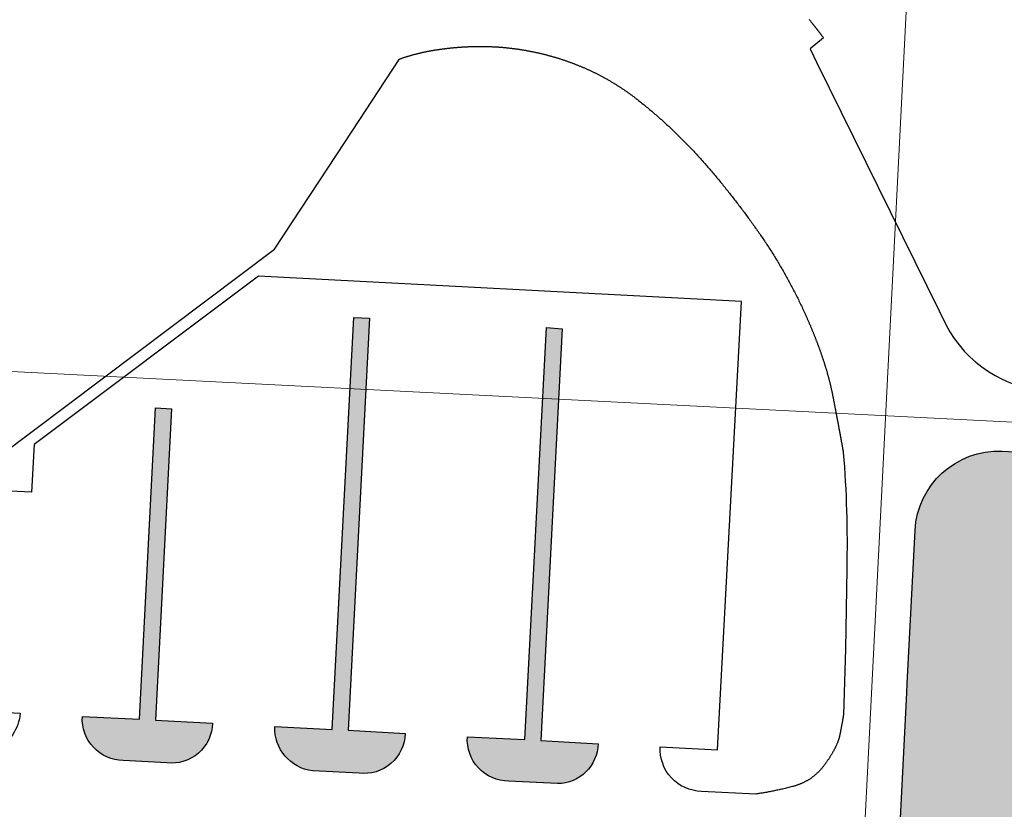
# Model space of a CAD drawing. Header units: millimetres. Extents: x 32690613 to 32693005, y 5343732 to 5344571.
# Tile 69 of 234: x 32692354 to 32692448, y 5344364 to 5344440. Entities that reach past the tile are written whole.
import ezdxf

# ---------------------------------------------------------------- set-up
doc = ezdxf.new("R2010")
doc.units = ezdxf.units.MM
doc.header["$LTSCALE"] = 20
doc.layers.get('0').update_dxf_attribs({"lineweight": 18})
doc.layers.get('DEFPOINTS').update_dxf_attribs({"color": 11, "lineweight": 18})
doc.layers.add('Fläche', color=7, linetype='Continuous', lineweight=18, true_color=0xf0ffe0)
doc.layers.add('Straße', color=30, linetype='Continuous', plot=False)

# ---------------------------------------------------------------- blocks, each defined once
blk = doc.blocks.new('A$C78070446')
for p, q in [((4469733.773, 5343068.963), (4469667.482, 5342330.093)), ((4469498.77, 5342951.42), (4470248.353, 5342884.169))]:
    blk.add_line(p, q)

msp = doc.modelspace()

# ---------------------------------------------------------------- hatches: boundary and pattern name
at = {"layer": 'Fläche'}
h = msp.add_hatch(color=256, dxfattribs=at)
h.dxf.hatch_style = 1
edge = h.paths.add_edge_path()
edge.add_arc((32692400.714, 5344371.116), 3.988, 176.22128, 269.63398, ccw=False)
edge.add_line((32692396.734, 5344371.379), (32692402.255, 5344371.106))
edge.add_line((32692402.255, 5344371.106), (32692404.315, 5344410.589))
edge.add_line((32692404.315, 5344410.589), (32692405.813, 5344410.456))
edge.add_line((32692405.813, 5344410.456), (32692403.787, 5344371.027))
edge.add_line((32692403.787, 5344371.027), (32692409.263, 5344370.716))
edge.add_arc((32692405.349, 5344370.798), 3.915, 270.31909, 358.79922, ccw=False)
edge.add_line((32692405.37, 5344366.884), (32692400.688, 5344367.128))
edge = h.paths.add_edge_path()
edge.add_line((32692387.368, 5344411.481), (32692385.311, 5344371.999))
edge.add_line((32692385.311, 5344371.999), (32692390.77, 5344371.695))
edge.add_arc((32692386.83, 5344371.8), 3.942, 263.30381, 358.47848, ccw=False)
edge.add_line((32692386.37, 5344367.884), (32692381.91, 5344368.114))
edge.add_arc((32692382.383, 5344372.187), 4.099, 177.69769, 263.37459, ccw=False)
edge.add_line((32692378.286, 5344372.351), (32692383.767, 5344372.087))
edge.add_line((32692383.767, 5344372.087), (32692385.839, 5344411.541))
edge.add_line((32692385.839, 5344411.541), (32692387.368, 5344411.481))
edge = h.paths.add_edge_path()
edge.add_line((32692359.836, 5344373.306), (32692365.317, 5344373.057))
edge.add_line((32692365.317, 5344373.057), (32692366.861, 5344402.886))
edge.add_line((32692366.861, 5344402.886), (32692368.388, 5344402.815))
edge.add_line((32692368.388, 5344402.815), (32692366.845, 5344372.984))
edge.add_line((32692366.845, 5344372.984), (32692372.318, 5344372.685))
edge.add_arc((32692368.374, 5344372.792), 3.945, 263.68541, 358.44209, ccw=False)
edge.add_line((32692367.94, 5344368.871), (32692363.751, 5344369.099))
edge.add_arc((32692363.802, 5344373.072), 3.973, 176.62845, 269.2654, ccw=False)
h = msp.add_hatch(color=256, dxfattribs=at)
h.dxf.hatch_style = 1
h.paths.add_polyline_path([(32692528.409, 5344359.034), (32692528.513, 5344361.191), (32692526.366, 5344361.295), (32692526.261, 5344359.144)], flags=16)
h.paths.add_polyline_path([(32692522.581, 5344365.623), (32692522.685, 5344367.771), (32692520.52, 5344367.876), (32692520.416, 5344365.728)], flags=16)
h.paths.add_polyline_path([(32692534.54, 5344358.719), (32692534.646, 5344360.894), (32692532.498, 5344360.998), (32692532.393, 5344358.829)], flags=16)
h.paths.add_polyline_path([(32692522.277, 5344359.348), (32692522.38, 5344361.488), (32692520.215, 5344361.593), (32692520.112, 5344359.46)], flags=16)
h.paths.add_polyline_path([(32692528.714, 5344365.326), (32692528.818, 5344367.474), (32692526.67, 5344367.578), (32692526.566, 5344365.43)], flags=16)
h.paths.add_polyline_path([(32692534.846, 5344365.029), (32692534.95, 5344367.176), (32692532.803, 5344367.28), (32692532.699, 5344365.133)], flags=16)
h.paths.add_polyline_path([(32692540.663, 5344358.405), (32692540.769, 5344360.597), (32692538.631, 5344360.7), (32692538.525, 5344358.515)], flags=16)
h.paths.add_polyline_path([(32692540.969, 5344364.732), (32692541.073, 5344366.879), (32692538.936, 5344366.983), (32692538.832, 5344364.836)], flags=16)
h.paths.add_polyline_path([(32692533.412, 5344379.846), (32692535.56, 5344379.742), (32692535.456, 5344377.594), (32692533.308, 5344377.698)], flags=16)
h.paths.add_polyline_path([(32692535.151, 5344371.311), (32692535.255, 5344373.459), (32692533.108, 5344373.563), (32692533.003, 5344371.416)], flags=16)
h.paths.add_polyline_path([(32692522.885, 5344371.906), (32692522.989, 5344374.054), (32692520.824, 5344374.159), (32692520.72, 5344372.011)], flags=16)
h.paths.add_polyline_path([(32692523.19, 5344378.189), (32692523.294, 5344380.336), (32692521.129, 5344380.441), (32692521.025, 5344378.294)], flags=16)
h.paths.add_polyline_path([(32692529.018, 5344371.609), (32692529.122, 5344373.756), (32692526.975, 5344373.86), (32692526.871, 5344371.713)], flags=16)
h.paths.add_polyline_path([(32692527.584, 5344386.426), (32692529.731, 5344386.322), (32692529.627, 5344384.174), (32692527.48, 5344384.278)], flags=16)
h.paths.add_polyline_path([(32692533.613, 5344383.981), (32692535.76, 5344383.877), (32692535.864, 5344386.024), (32692533.717, 5344386.128)], flags=16)
h.paths.add_polyline_path([(32692536.167, 5344392.275), (32692534.02, 5344392.384), (32692533.917, 5344390.263), (32692536.065, 5344390.159)], flags=16)
h.paths.add_polyline_path([(32692541.883, 5344383.58), (32692541.987, 5344385.727), (32692539.85, 5344385.831), (32692539.745, 5344383.684)], flags=16)
h.paths.add_polyline_path([(32692527.175, 5344377.996), (32692529.323, 5344377.891), (32692529.427, 5344380.039), (32692527.279, 5344380.143)], flags=16)
h.paths.add_polyline_path([(32692523.799, 5344390.754), (32692523.903, 5344392.897), (32692521.738, 5344393.006), (32692521.634, 5344390.859)], flags=16)
h.paths.add_polyline_path([(32692521.434, 5344386.724), (32692523.599, 5344386.619), (32692523.495, 5344384.471), (32692521.329, 5344384.576)], flags=16)
h.paths.add_polyline_path([(32692530.035, 5344392.586), (32692527.888, 5344392.695), (32692527.784, 5344390.561), (32692529.932, 5344390.457)], flags=16)
h.paths.add_polyline_path([(32692542.29, 5344391.965), (32692540.152, 5344392.073), (32692540.05, 5344389.966), (32692542.188, 5344389.862)], flags=16)
h.paths.add_polyline_path([(32692541.579, 5344377.297), (32692541.683, 5344379.445), (32692539.545, 5344379.548), (32692539.441, 5344377.401)], flags=16)
h.paths.add_polyline_path([(32692539.136, 5344371.118), (32692541.274, 5344371.015), (32692541.378, 5344373.162), (32692539.24, 5344373.266)], flags=16)
h.paths.add_polyline_path([(32692507.605, 5344258.604), (32692513.098, 5344258.327), (32692514.106, 5344278.301), (32692508.613, 5344278.579)], flags=16)
h.paths.add_polyline_path([(32692501.867, 5344294.841), (32692473.25, 5344296.124), (32692473.154, 5344294.227), (32692453.724, 5344295.208), (32692451.299, 5344247.169), (32692499.338, 5344244.745), (32692501.763, 5344292.784), (32692501.87, 5344294.914)], flags=16)
edge = h.paths.add_edge_path(flags=17)
edge.add_line((32692439.631, 5344332.41), (32692438.501, 5344311.946))
edge.add_arc((32692438.617, 5344314.854), 2.91, 175.52586, 267.70292, ccw=False)
edge.add_line((32692435.716, 5344315.081), (32692435.723, 5344315.284))
edge.add_line((32692435.723, 5344315.284), (32692436.424, 5344328.828))
edge.add_line((32692436.424, 5344328.828), (32692436.464, 5344329.641))
edge.add_arc((32692439.237, 5344329.665), 2.772, 81.83055, 180.5044, ccw=False)
edge = h.paths.add_edge_path()
edge.add_line((32692446.222, 5344305.072), (32692473.633, 5344303.715))
edge.add_line((32692473.633, 5344303.715), (32692475.217, 5344333.423))
edge.add_line((32692475.217, 5344333.423), (32692457.814, 5344334.458))
edge.add_line((32692457.814, 5344334.458), (32692458.064, 5344339.248))
edge.add_line((32692458.064, 5344339.248), (32692456.839, 5344339.312))
edge.add_line((32692456.839, 5344339.312), (32692444.982, 5344340.27))
edge.add_line((32692444.982, 5344340.27), (32692443.453, 5344340.393))
edge.add_line((32692443.453, 5344340.393), (32692440.049, 5344340.689))
edge.add_arc((32692440.335, 5344343.748), 3.072, 176.30947, 264.65736, ccw=False)
edge.add_line((32692437.269, 5344343.945), (32692437.323, 5344345.251))
edge.add_line((32692437.323, 5344345.251), (32692438.847, 5344375.592))
edge.add_line((32692438.847, 5344375.592), (32692438.893, 5344376.476))
edge.add_line((32692438.893, 5344376.476), (32692439.639, 5344391.155))
edge.add_arc((32692447.656, 5344390.723), 8.029, 87.72639, 176.9193, ccw=False)
edge.add_line((32692447.975, 5344398.746), (32692451.582, 5344398.547))
edge.add_line((32692451.582, 5344398.547), (32692451.293, 5344393.121))
edge.add_line((32692451.293, 5344393.121), (32692469.708, 5344392.06))
edge.add_line((32692469.708, 5344392.06), (32692469.8, 5344397.608))
edge.add_line((32692469.8, 5344397.608), (32692472.109, 5344397.492))
edge.add_line((32692472.109, 5344397.492), (32692471.85, 5344392.012))
edge.add_line((32692471.85, 5344392.012), (32692477.393, 5344391.723))
edge.add_line((32692477.393, 5344391.723), (32692480.631, 5344391.543))
edge.add_line((32692480.631, 5344391.543), (32692490.154, 5344391.07))
edge.add_line((32692490.154, 5344391.07), (32692490.45, 5344396.541))
edge.add_line((32692490.45, 5344396.541), (32692492.742, 5344396.435))
edge.add_line((32692492.742, 5344396.435), (32692492.477, 5344390.944))
edge.add_line((32692492.477, 5344390.944), (32692510.812, 5344389.998))
edge.add_line((32692510.812, 5344389.998), (32692511.095, 5344395.47))
edge.add_line((32692511.095, 5344395.47), (32692518.316, 5344395.105))
edge.add_line((32692518.316, 5344395.105), (32692545.187, 5344393.735))
edge.add_line((32692545.187, 5344393.735), (32692582.67, 5344391.83))
edge.add_line((32692582.67, 5344391.83), (32692585.646, 5344391.691))
edge.add_line((32692585.646, 5344391.691), (32692588.826, 5344391.521))
edge.add_line((32692588.826, 5344391.521), (32692592.702, 5344391.335))
edge.add_line((32692592.702, 5344391.335), (32692592.433, 5344385.881))
edge.add_line((32692592.433, 5344385.881), (32692608.631, 5344385.042))
edge.add_line((32692608.631, 5344385.042), (32692608.82, 5344390.498))
edge.add_line((32692608.82, 5344390.498), (32692611.107, 5344390.402))
edge.add_line((32692611.107, 5344390.402), (32692610.995, 5344384.932))
edge.add_line((32692610.995, 5344384.932), (32692626.882, 5344384.107))
edge.add_line((32692626.882, 5344384.107), (32692627.174, 5344389.59))
edge.add_line((32692627.174, 5344389.59), (32692629.465, 5344389.483))
edge.add_line((32692629.465, 5344389.483), (32692629.187, 5344384.001))
edge.add_line((32692629.187, 5344384.001), (32692645.253, 5344383.179))
edge.add_line((32692645.253, 5344383.179), (32692645.51, 5344388.678))
edge.add_line((32692645.51, 5344388.678), (32692647.827, 5344388.577))
edge.add_line((32692647.827, 5344388.577), (32692647.587, 5344383.07))
edge.add_line((32692647.587, 5344383.07), (32692663.609, 5344382.265))
edge.add_line((32692663.609, 5344382.265), (32692663.874, 5344387.749))
edge.add_line((32692663.874, 5344387.749), (32692666.18, 5344387.641))
edge.add_line((32692666.18, 5344387.641), (32692665.966, 5344382.148))
edge.add_line((32692665.966, 5344382.148), (32692668.461, 5344382.026))
edge.add_line((32692668.461, 5344382.026), (32692671.594, 5344381.854))
edge.add_line((32692671.594, 5344381.854), (32692681.96, 5344381.349))
edge.add_line((32692681.96, 5344381.349), (32692682.278, 5344386.823))
edge.add_arc((32692681.874, 5344379.286), 7.548, -5.39465, 86.9312, ccw=False)
edge.add_line((32692689.389, 5344378.576), (32692689.353, 5344378.15))
edge.add_line((32692689.353, 5344378.15), (32692688.892, 5344368.965))
edge.add_line((32692688.892, 5344368.965), (32692688.515, 5344361.715))
edge.add_line((32692688.515, 5344361.715), (32692688.01, 5344351.561))
edge.add_line((32692688.01, 5344351.561), (32692687.849, 5344348.539))
edge.add_line((32692687.849, 5344348.539), (32692687.274, 5344337.083))
edge.add_line((32692687.274, 5344337.083), (32692687.065, 5344331.803))
edge.add_line((32692687.065, 5344331.803), (32692686.872, 5344331.033))
edge.add_line((32692686.872, 5344331.033), (32692686.581, 5344330.296))
edge.add_line((32692686.581, 5344330.296), (32692686.195, 5344329.603))
edge.add_line((32692686.195, 5344329.603), (32692685.809, 5344329.07))
edge.add_line((32692685.809, 5344329.07), (32692685.367, 5344328.583))
edge.add_line((32692685.367, 5344328.583), (32692684.875, 5344328.146))
edge.add_line((32692684.875, 5344328.146), (32692684.317, 5344327.848))
edge.add_line((32692684.317, 5344327.848), (32692683.719, 5344327.641))
edge.add_line((32692683.719, 5344327.641), (32692683.097, 5344327.531))
edge.add_line((32692683.097, 5344327.531), (32692682.464, 5344327.521))
edge.add_line((32692682.464, 5344327.521), (32692680.876, 5344327.605))
edge.add_line((32692680.876, 5344327.605), (32692678.2, 5344327.747))
edge.add_line((32692678.2, 5344327.747), (32692676.878, 5344327.817))
edge.add_line((32692676.878, 5344327.817), (32692676.888, 5344328.004))
edge.add_line((32692676.888, 5344328.004), (32692675.581, 5344328.067))
edge.add_line((32692675.581, 5344328.067), (32692675.345, 5344323.19))
edge.add_line((32692675.345, 5344323.19), (32692676.633, 5344323.128))
edge.add_line((32692676.633, 5344323.128), (32692679.378, 5344322.953))
edge.add_line((32692679.378, 5344322.953), (32692683.185, 5344322.725))
edge.add_line((32692683.185, 5344322.725), (32692684.83, 5344322.59))
edge.add_line((32692684.83, 5344322.59), (32692685.121, 5344322.452))
edge.add_line((32692685.121, 5344322.452), (32692685.402, 5344322.305))
edge.add_line((32692685.402, 5344322.305), (32692685.663, 5344322.14))
edge.add_line((32692685.663, 5344322.14), (32692685.893, 5344321.948))
edge.add_line((32692685.893, 5344321.948), (32692686.085, 5344321.72))
edge.add_line((32692686.085, 5344321.72), (32692686.218, 5344321.473))
edge.add_line((32692686.218, 5344321.473), (32692686.31, 5344321.2))
edge.add_line((32692686.31, 5344321.2), (32692686.359, 5344320.915))
edge.add_line((32692686.359, 5344320.915), (32692686.367, 5344320.629))
edge.add_line((32692686.367, 5344320.629), (32692685.903, 5344311.032))
edge.add_arc((32692684.228, 5344312.122), 1.998, 267.93616, 326.94796, ccw=False)
edge.add_line((32692684.156, 5344310.125), (32692682.867, 5344310.227))
edge.add_line((32692682.867, 5344310.227), (32692681.485, 5344310.299))
edge.add_line((32692681.485, 5344310.299), (32692679.727, 5344310.396))
edge.add_line((32692679.727, 5344310.396), (32692677.708, 5344310.471))
edge.add_line((32692677.708, 5344310.471), (32692675.79, 5344310.697))
edge.add_line((32692675.79, 5344310.697), (32692674.743, 5344310.748))
edge.add_line((32692674.743, 5344310.748), (32692674.682, 5344309.505))
edge.add_line((32692674.682, 5344309.505), (32692675.733, 5344309.436))
edge.add_line((32692675.733, 5344309.436), (32692684.121, 5344308.862))
edge.add_arc((32692684.001, 5344307.075), 1.791, 34.8897, 86.15285, ccw=False)
edge.add_line((32692685.47, 5344308.1), (32692685.662, 5344307.651))
edge.add_line((32692685.662, 5344307.651), (32692685.698, 5344307.169))
edge.add_line((32692685.698, 5344307.169), (32692685.356, 5344300.276))
edge.add_line((32692685.356, 5344300.276), (32692685.078, 5344294.782))
edge.add_line((32692685.078, 5344294.782), (32692685.039, 5344293.993))
edge.add_line((32692685.039, 5344293.993), (32692684.972, 5344293.654))
edge.add_line((32692684.972, 5344293.654), (32692684.848, 5344293.33))
edge.add_line((32692684.848, 5344293.33), (32692684.67, 5344293.033))
edge.add_arc((32692683.595, 5344294.258), 1.629, 260.76514, 311.28316, ccw=False)
edge.add_line((32692683.334, 5344292.65), (32692675.923, 5344293.073))
edge.add_line((32692675.923, 5344293.073), (32692674.957, 5344293.139))
edge.add_line((32692674.957, 5344293.139), (32692674.96, 5344293.193))
edge.add_line((32692674.96, 5344293.193), (32692673.896, 5344293.265))
edge.add_line((32692673.896, 5344293.265), (32692673.581, 5344286.763))
edge.add_line((32692673.581, 5344286.763), (32692674.627, 5344286.708))
edge.add_line((32692674.627, 5344286.708), (32692674.575, 5344285.7))
edge.add_line((32692674.575, 5344285.7), (32692676.121, 5344285.59))
edge.add_line((32692676.121, 5344285.59), (32692680.446, 5344285.383))
edge.add_line((32692680.446, 5344285.383), (32692682.783, 5344285.245))
edge.add_line((32692682.783, 5344285.245), (32692682.875, 5344286.236))
edge.add_arc((32692682.832, 5344284.383), 1.854, 46.83905, 88.66576, ccw=False)
edge.add_arc((32692682.832, 5344284.383), 1.854, 31.7447, 46.83908, ccw=False)
edge.add_arc((32692683.187, 5344284.673), 1.4, 1.31732, 29.27767, ccw=False)
edge.add_line((32692684.587, 5344284.705), (32692684.24, 5344277.604))
edge.add_line((32692684.24, 5344277.604), (32692683.93, 5344271.709))
edge.add_line((32692683.93, 5344271.709), (32692683.874, 5344270.805))
edge.add_arc((32692681.487, 5344270.997), 2.395, 336.28384, 355.39196, ccw=False)
edge.add_arc((32692681.487, 5344270.997), 2.395, 284.78306, 336.28383, ccw=False)
edge.add_arc((32692681.301, 5344275.562), 6.926, 267.56091, 276.60776, ccw=False)
edge.add_line((32692681.006, 5344268.642), (32692670.018, 5344269.184))
edge.add_line((32692670.018, 5344269.184), (32692669.665, 5344263.82))
edge.add_line((32692669.665, 5344263.82), (32692680.738, 5344263.272))
edge.add_arc((32692680.513, 5344260.03), 3.25, 63.67898, 86.04033, ccw=False)
edge.add_arc((32692680.735, 5344260.598), 2.643, 50.70971, 62.54149, ccw=False)
edge.add_arc((32692680.735, 5344260.598), 2.643, 8.77591, 50.70969, ccw=False)
edge.add_arc((32692680.735, 5344260.598), 2.643, 3.22223, 8.77593, ccw=False)
edge.add_line((32692683.374, 5344260.746), (32692683.326, 5344259.547))
edge.add_line((32692683.326, 5344259.547), (32692682.604, 5344246.037))
edge.add_line((32692682.604, 5344246.037), (32692682.461, 5344242.428))
edge.add_line((32692682.461, 5344242.428), (32692681.969, 5344232.679))
edge.add_line((32692681.969, 5344232.679), (32692681.284, 5344218.927))
edge.add_arc((32692673.708, 5344218.585), 7.584, -42.36256, 2.58144, ccw=False)
edge.add_arc((32692672.004, 5344220.05), 9.831, 307.4514, 318.02024, ccw=False)
edge.add_arc((32692673.133, 5344218.97), 8.29, 261.48352, 305.79463, ccw=False)
edge.add_line((32692671.906, 5344210.771), (32692660.424, 5344211.339))
edge.add_line((32692660.424, 5344211.339), (32692657.893, 5344211.449))
edge.add_line((32692657.893, 5344211.449), (32692646.549, 5344211.984))
edge.add_line((32692646.549, 5344211.984), (32692645.356, 5344212.028))
edge.add_arc((32692645.053, 5344215.12), 3.107, 174.91497, 275.59613, ccw=False)
edge.add_line((32692641.958, 5344215.396), (32692642.732, 5344227.04))
edge.add_line((32692642.732, 5344227.04), (32692642.852, 5344227.034))
edge.add_line((32692642.852, 5344227.034), (32692649.704, 5344226.691))
edge.add_line((32692649.704, 5344226.691), (32692654.138, 5344226.469))
edge.add_line((32692654.138, 5344226.469), (32692655.748, 5344226.388))
edge.add_line((32692655.748, 5344226.388), (32692655.818, 5344227.784))
edge.add_line((32692655.818, 5344227.784), (32692655.798, 5344227.785))
edge.add_line((32692655.798, 5344227.785), (32692656.164, 5344235.098))
edge.add_line((32692656.164, 5344235.098), (32692652.691, 5344235.272))
edge.add_line((32692652.691, 5344235.272), (32692650.106, 5344235.402))
edge.add_line((32692650.106, 5344235.402), (32692650.077, 5344235.403))
edge.add_line((32692650.077, 5344235.403), (32692635.128, 5344236.152))
edge.add_line((32692635.128, 5344236.152), (32692635.019, 5344233.965))
edge.add_line((32692635.019, 5344233.965), (32692614.607, 5344234.987))
edge.add_line((32692614.607, 5344234.987), (32692614.614, 5344235.137))
edge.add_line((32692614.614, 5344235.137), (32692614.724, 5344237.326))
edge.add_line((32692614.724, 5344237.326), (32692608.958, 5344237.654))
edge.add_line((32692608.958, 5344237.654), (32692600.012, 5344238.053))
edge.add_line((32692600.012, 5344238.053), (32692593.898, 5344238.387))
edge.add_line((32692593.898, 5344238.387), (32692587.771, 5344238.698))
edge.add_line((32692587.771, 5344238.698), (32692589.398, 5344270.826))
edge.add_line((32692589.398, 5344270.826), (32692585.396, 5344271.05))
edge.add_line((32692585.396, 5344271.05), (32692583.705, 5344238.529))
edge.add_line((32692583.705, 5344238.529), (32692583.427, 5344238.544))
edge.add_line((32692583.427, 5344238.544), (32692583.039, 5344237.362))
edge.add_line((32692583.039, 5344237.362), (32692552.153, 5344238.968))
edge.add_line((32692552.153, 5344238.968), (32692552.052, 5344237.007))
edge.add_line((32692552.052, 5344237.007), (32692543.157, 5344237.466))
edge.add_arc((32692541.271, 5344237.894), 1.934, 278.55909, 347.21534, ccw=False)
edge.add_line((32692541.559, 5344235.982), (32692541.326, 5344235.968))
edge.add_line((32692541.326, 5344235.968), (32692530.403, 5344236.522))
edge.add_line((32692530.403, 5344236.522), (32692519.23, 5344237.102))
edge.add_line((32692519.23, 5344237.102), (32692519.33, 5344240.742))
edge.add_line((32692519.33, 5344240.742), (32692512.283, 5344241.09))
edge.add_line((32692512.283, 5344241.09), (32692511.539, 5344227.372))
edge.add_arc((32692501.749, 5344227.902), 9.805, 318.72935, 356.8966, ccw=False)
edge.add_arc((32692503.543, 5344227.136), 7.974, 267.24374, 314.35697, ccw=False)
edge.add_line((32692503.16, 5344219.172), (32692503.457, 5344224.654))
edge.add_line((32692503.457, 5344224.654), (32692485.112, 5344225.622))
edge.add_line((32692485.112, 5344225.622), (32692484.789, 5344220.144))
edge.add_line((32692484.789, 5344220.144), (32692482.473, 5344220.255))
edge.add_line((32692482.473, 5344220.255), (32692482.767, 5344225.73))
edge.add_line((32692482.767, 5344225.73), (32692464.458, 5344226.665))
edge.add_line((32692464.458, 5344226.665), (32692464.121, 5344221.179))
edge.add_line((32692464.121, 5344221.179), (32692461.822, 5344221.271))
edge.add_line((32692461.822, 5344221.271), (32692462.125, 5344226.797))
edge.add_line((32692462.125, 5344226.797), (32692456.798, 5344227.054))
edge.add_line((32692456.798, 5344227.054), (32692443.814, 5344227.745))
edge.add_line((32692443.814, 5344227.745), (32692443.459, 5344222.22))
edge.add_line((32692443.459, 5344222.22), (32692438.736, 5344222.477))
edge.add_arc((32692439.411, 5344230.781), 8.332, 227.47315, 265.34999, ccw=False)
edge.add_arc((32692444.022, 5344232.268), 12.77, 188.05963, 216.67317, ccw=False)
edge.add_line((32692431.378, 5344230.478), (32692432.19, 5344245.728))
edge.add_line((32692432.19, 5344245.728), (32692432.429, 5344245.716))
edge.add_line((32692432.429, 5344245.716), (32692432.486, 5344246.801))
edge.add_line((32692432.486, 5344246.801), (32692432.219, 5344246.815))
edge.add_line((32692432.219, 5344246.815), (32692432.471, 5344252.179))
edge.add_arc((32692435.688, 5344252.299), 3.218, 88.39558, 182.12833, ccw=False)
edge.add_line((32692435.778, 5344255.516), (32692435.412, 5344259.345))
edge.add_arc((32692435.514, 5344261.853), 2.51, 87.84559, 267.67317, ccw=False)
edge.add_line((32692435.608, 5344264.362), (32692436.339, 5344269.173))
edge.add_arc((32692436.71, 5344272.41), 3.258, 183.56099, 263.45122, ccw=False)
edge.add_line((32692433.458, 5344272.208), (32692434.622, 5344293.481))
edge.add_line((32692434.622, 5344293.481), (32692434.785, 5344296.476))
edge.add_arc((32692437.769, 5344296.191), 2.997, 86.0271, 174.54122, ccw=False)
edge.add_line((32692437.977, 5344299.181), (32692441.337, 5344298.957))
edge.add_line((32692441.337, 5344298.957), (32692442.852, 5344298.846))
edge.add_line((32692442.852, 5344298.846), (32692445.77, 5344298.625))
edge.add_line((32692445.77, 5344298.625), (32692445.887, 5344298.619))
edge.add_line((32692445.887, 5344298.619), (32692446.222, 5344305.072))

# ---------------------------------------------------------------- linework, layer by layer
at = {"layer": 'Straße'}
msp.add_line((32692376.733, 5344415.496), (32692355.21, 5344399.388), dxfattribs=at)
for points in [[(32692429.503, 5344440.101), (32692429.53, 5344440.067), (32692429.557, 5344440.032), (32692429.584, 5344439.997), (32692429.611, 5344439.963), (32692429.637, 5344439.928), (32692429.664, 5344439.894), (32692429.691, 5344439.86), (32692429.717, 5344439.826), (32692429.744, 5344439.792), (32692429.77, 5344439.758), (32692429.796, 5344439.724), (32692429.823, 5344439.691), (32692429.849, 5344439.657), (32692429.875, 5344439.624), (32692429.901, 5344439.59), (32692429.927, 5344439.557), (32692429.952, 5344439.524), (32692429.978, 5344439.491), (32692430.004, 5344439.458), (32692430.029, 5344439.425), (32692430.055, 5344439.393), (32692430.08, 5344439.36), (32692430.105, 5344439.328), (32692430.131, 5344439.295), (32692430.156, 5344439.263), (32692430.181, 5344439.231), (32692430.206, 5344439.199), (32692430.231, 5344439.167), (32692430.255, 5344439.135), (32692430.28, 5344439.103), (32692430.305, 5344439.071), (32692430.329, 5344439.04), (32692430.354, 5344439.008), (32692430.378, 5344438.977), (32692430.403, 5344438.946), (32692430.427, 5344438.915), (32692430.451, 5344438.884), (32692430.475, 5344438.853), (32692430.499, 5344438.822), (32692430.523, 5344438.791), (32692430.547, 5344438.761), (32692430.57, 5344438.73), (32692430.594, 5344438.7), (32692430.617, 5344438.67), (32692430.641, 5344438.639), (32692430.664, 5344438.609), (32692430.688, 5344438.579), (32692430.711, 5344438.55), (32692430.734, 5344438.52), (32692430.757, 5344438.49), (32692430.78, 5344438.461), (32692430.803, 5344438.431), (32692430.826, 5344438.402), (32692430.848, 5344438.373), (32692430.871, 5344438.344), (32692429.573, 5344437.309), (32692430.241, 5344435.962), (32692441.936, 5344412.189), (32692442.587, 5344410.871, 0.263284), (32692452.432, 5344404.469)], [(32692335.266, 5344385.768), (32692378.26, 5344418.095), (32692385.018, 5344428.385), (32692390.198, 5344436.272), (32692390.257, 5344436.327), (32692390.308, 5344436.346), (32692390.359, 5344436.364), (32692390.41, 5344436.381), (32692390.461, 5344436.399), (32692390.513, 5344436.417), (32692390.564, 5344436.434), (32692390.616, 5344436.451), (32692390.668, 5344436.468), (32692390.72, 5344436.485), (32692390.772, 5344436.502), (32692390.825, 5344436.519), (32692390.878, 5344436.536), (32692390.93, 5344436.552), (32692390.983, 5344436.569), (32692391.036, 5344436.585), (32692391.09, 5344436.601), (32692391.143, 5344436.617), (32692391.197, 5344436.633), (32692391.251, 5344436.648), (32692391.305, 5344436.664), (32692391.359, 5344436.679), (32692391.413, 5344436.694), (32692391.467, 5344436.709), (32692391.522, 5344436.724), (32692391.577, 5344436.739), (32692391.632, 5344436.754), (32692391.687, 5344436.769), (32692391.742, 5344436.783), (32692391.798, 5344436.797), (32692391.853, 5344436.811), (32692391.909, 5344436.825), (32692391.965, 5344436.839), (32692392.021, 5344436.853), (32692392.078, 5344436.867), (32692392.134, 5344436.88), (32692392.191, 5344436.893), (32692392.247, 5344436.907), (32692392.304, 5344436.92), (32692392.361, 5344436.933), (32692392.419, 5344436.945), (32692392.476, 5344436.958), (32692392.534, 5344436.971), (32692392.592, 5344436.983), (32692392.65, 5344436.995), (32692392.708, 5344437.007), (32692392.766, 5344437.019), (32692392.824, 5344437.031), (32692392.883, 5344437.043), (32692392.942, 5344437.054), (32692393.001, 5344437.066), (32692393.06, 5344437.077), (32692393.119, 5344437.088), (32692393.179, 5344437.099), (32692393.238, 5344437.11), (32692393.298, 5344437.121), (32692393.358, 5344437.132), (32692393.418, 5344437.142), (32692393.478, 5344437.152), (32692393.539, 5344437.163), (32692393.599, 5344437.173), (32692393.66, 5344437.183), (32692393.721, 5344437.193), (32692393.782, 5344437.202), (32692393.843, 5344437.212), (32692393.905, 5344437.221), (32692393.966, 5344437.23), (32692394.028, 5344437.239), (32692394.09, 5344437.248), (32692394.152, 5344437.257), (32692394.214, 5344437.266), (32692394.277, 5344437.275), (32692394.339, 5344437.283), (32692394.402, 5344437.291), (32692394.465, 5344437.299), (32692394.528, 5344437.308), (32692394.591, 5344437.315), (32692394.655, 5344437.323), (32692394.718, 5344437.331), (32692394.782, 5344437.338), (32692394.846, 5344437.346), (32692394.91, 5344437.353), (32692394.974, 5344437.36), (32692395.039, 5344437.367), (32692395.103, 5344437.374), (32692395.168, 5344437.38), (32692395.233, 5344437.387), (32692395.298, 5344437.393), (32692395.363, 5344437.4), (32692395.429, 5344437.406), (32692395.494, 5344437.412), (32692395.56, 5344437.417), (32692395.626, 5344437.423), (32692395.692, 5344437.429), (32692395.758, 5344437.434), (32692395.825, 5344437.44), (32692395.891, 5344437.445), (32692395.958, 5344437.45), (32692396.025, 5344437.455), (32692396.092, 5344437.459), (32692396.159, 5344437.464), (32692396.227, 5344437.469), (32692396.294, 5344437.473), (32692396.362, 5344437.477), (32692396.43, 5344437.481), (32692396.498, 5344437.485), (32692396.566, 5344437.489), (32692396.634, 5344437.493), (32692396.703, 5344437.496), (32692396.771, 5344437.499), (32692396.839, 5344437.502), (32692396.907, 5344437.505), (32692396.975, 5344437.508), (32692397.043, 5344437.511), (32692397.112, 5344437.513), (32692397.18, 5344437.515), (32692397.248, 5344437.517), (32692397.316, 5344437.519), (32692397.384, 5344437.521), (32692397.452, 5344437.522), (32692397.52, 5344437.523), (32692397.588, 5344437.524), (32692397.656, 5344437.525), (32692397.724, 5344437.526), (32692397.791, 5344437.527), (32692397.859, 5344437.527), (32692397.927, 5344437.527), (32692397.995, 5344437.527), (32692398.063, 5344437.527), (32692398.131, 5344437.527), (32692398.198, 5344437.526), (32692398.266, 5344437.526), (32692398.334, 5344437.525), (32692398.402, 5344437.524), (32692398.469, 5344437.522), (32692398.537, 5344437.521), (32692398.605, 5344437.519), (32692398.672, 5344437.517), (32692398.74, 5344437.516), (32692398.808, 5344437.513), (32692398.875, 5344437.511), (32692398.943, 5344437.509), (32692399.01, 5344437.506), (32692399.078, 5344437.503), (32692399.145, 5344437.5), (32692399.213, 5344437.497), (32692399.28, 5344437.493), (32692399.348, 5344437.49), (32692399.415, 5344437.486), (32692399.482, 5344437.482), (32692399.55, 5344437.478), (32692399.617, 5344437.473), (32692399.685, 5344437.469), (32692399.752, 5344437.464), (32692399.819, 5344437.459), (32692399.887, 5344437.454), (32692399.954, 5344437.449), (32692400.021, 5344437.444), (32692400.088, 5344437.438), (32692400.155, 5344437.432), (32692400.223, 5344437.426), (32692400.29, 5344437.42), (32692400.357, 5344437.414), (32692400.424, 5344437.407), (32692400.491, 5344437.401), (32692400.558, 5344437.394), (32692400.625, 5344437.387), (32692400.692, 5344437.38), (32692400.76, 5344437.372), (32692400.827, 5344437.365), (32692400.894, 5344437.357), (32692400.96, 5344437.349), (32692401.027, 5344437.341), (32692401.094, 5344437.333), (32692401.161, 5344437.324), (32692401.228, 5344437.316), (32692401.295, 5344437.307), (32692401.362, 5344437.298), (32692401.429, 5344437.288), (32692401.496, 5344437.279), (32692401.562, 5344437.27), (32692401.629, 5344437.26), (32692401.696, 5344437.25), (32692401.763, 5344437.24), (32692401.829, 5344437.229), (32692401.896, 5344437.219), (32692401.963, 5344437.208), (32692402.029, 5344437.198), (32692402.096, 5344437.186), (32692402.163, 5344437.175), (32692402.229, 5344437.164), (32692402.296, 5344437.152), (32692402.362, 5344437.141), (32692402.429, 5344437.129), (32692402.496, 5344437.117), (32692402.562, 5344437.104), (32692402.629, 5344437.092), (32692402.695, 5344437.079), (32692402.761, 5344437.066), (32692402.828, 5344437.053), (32692402.894, 5344437.04), (32692402.961, 5344437.027), (32692403.027, 5344437.013), (32692403.093, 5344437), (32692403.16, 5344436.986), (32692403.226, 5344436.972), (32692403.292, 5344436.957), (32692403.359, 5344436.943), (32692403.425, 5344436.928), (32692403.491, 5344436.914), (32692403.557, 5344436.899), (32692403.623, 5344436.883), (32692403.69, 5344436.868), (32692403.756, 5344436.853), (32692403.822, 5344436.837), (32692403.888, 5344436.821), (32692403.954, 5344436.805), (32692404.02, 5344436.789), (32692404.086, 5344436.772), (32692404.152, 5344436.756), (32692404.218, 5344436.739), (32692404.284, 5344436.722), (32692404.35, 5344436.705), (32692404.416, 5344436.687), (32692404.482, 5344436.67), (32692404.548, 5344436.652), (32692404.614, 5344436.634), (32692404.68, 5344436.616), (32692404.746, 5344436.598), (32692404.812, 5344436.579), (32692404.877, 5344436.561), (32692404.943, 5344436.542), (32692405.009, 5344436.523), (32692405.075, 5344436.504), (32692405.141, 5344436.485), (32692405.206, 5344436.465), (32692405.272, 5344436.445), (32692405.338, 5344436.426), (32692405.403, 5344436.406), (32692405.469, 5344436.385), (32692405.534, 5344436.365), (32692405.599, 5344436.344), (32692405.665, 5344436.324), (32692405.73, 5344436.303), (32692405.795, 5344436.282), (32692405.86, 5344436.26), (32692405.925, 5344436.239), (32692405.99, 5344436.218), (32692406.054, 5344436.196), (32692406.119, 5344436.174), (32692406.183, 5344436.152), (32692406.248, 5344436.129), (32692406.312, 5344436.107), (32692406.376, 5344436.084), (32692406.44, 5344436.062), (32692406.504, 5344436.039), (32692406.568, 5344436.016), (32692406.632, 5344435.992), (32692406.696, 5344435.969), (32692406.76, 5344435.945), (32692406.823, 5344435.921), (32692406.887, 5344435.897), (32692406.95, 5344435.873), (32692407.013, 5344435.849), (32692407.077, 5344435.825), (32692407.14, 5344435.8), (32692407.203, 5344435.775), (32692407.266, 5344435.75), (32692407.328, 5344435.725), (32692407.391, 5344435.7), (32692407.454, 5344435.674), (32692407.516, 5344435.648), (32692407.579, 5344435.623), (32692407.641, 5344435.597), (32692407.703, 5344435.57), (32692407.766, 5344435.544), (32692407.828, 5344435.517), (32692407.89, 5344435.491), (32692407.952, 5344435.464), (32692408.013, 5344435.437), (32692408.075, 5344435.41), (32692408.137, 5344435.382), (32692408.198, 5344435.355), (32692408.26, 5344435.327), (32692408.321, 5344435.299), (32692408.382, 5344435.271), (32692408.443, 5344435.243), (32692408.504, 5344435.214), (32692408.565, 5344435.186), (32692408.626, 5344435.157), (32692408.687, 5344435.128), (32692408.748, 5344435.099), (32692408.808, 5344435.07), (32692408.869, 5344435.04), (32692408.929, 5344435.011), (32692408.99, 5344434.981), (32692409.05, 5344434.951), (32692409.11, 5344434.921), (32692409.17, 5344434.89), (32692409.23, 5344434.86), (32692409.29, 5344434.829), (32692409.35, 5344434.799), (32692409.409, 5344434.768), (32692409.469, 5344434.736), (32692409.528, 5344434.705), (32692409.588, 5344434.674), (32692409.647, 5344434.642), (32692409.706, 5344434.61), (32692409.765, 5344434.578), (32692409.824, 5344434.546), (32692409.883, 5344434.514), (32692409.942, 5344434.481), (32692410.001, 5344434.448), (32692410.059, 5344434.416), (32692410.118, 5344434.383), (32692410.176, 5344434.349), (32692410.235, 5344434.316), (32692410.293, 5344434.282), (32692410.351, 5344434.249), (32692410.409, 5344434.215), (32692410.467, 5344434.181), (32692410.525, 5344434.147), (32692410.583, 5344434.112), (32692410.641, 5344434.078), (32692410.698, 5344434.043), (32692410.756, 5344434.008), (32692410.813, 5344433.973), (32692410.871, 5344433.938), (32692410.928, 5344433.902), (32692410.985, 5344433.867), (32692411.042, 5344433.831), (32692411.099, 5344433.795), (32692411.156, 5344433.759), (32692411.213, 5344433.723), (32692411.27, 5344433.686), (32692411.326, 5344433.65), (32692411.383, 5344433.613), (32692411.439, 5344433.576), (32692411.496, 5344433.539), (32692411.552, 5344433.501), (32692411.608, 5344433.464), (32692411.664, 5344433.426), (32692411.72, 5344433.388), (32692411.776, 5344433.35), (32692411.832, 5344433.312), (32692411.887, 5344433.274), (32692411.943, 5344433.236), (32692411.998, 5344433.197), (32692412.054, 5344433.158), (32692412.109, 5344433.119), (32692412.164, 5344433.08), (32692412.219, 5344433.04), (32692412.274, 5344433.001), (32692412.329, 5344432.961), (32692412.384, 5344432.921), (32692412.439, 5344432.881), (32692412.494, 5344432.841), (32692412.548, 5344432.801), (32692412.603, 5344432.76), (32692412.657, 5344432.72), (32692412.711, 5344432.679), (32692412.765, 5344432.638), (32692412.819, 5344432.596), (32692412.874, 5344432.555), (32692412.927, 5344432.513), (32692412.981, 5344432.472), (32692413.035, 5344432.43), (32692413.089, 5344432.388), (32692413.142, 5344432.345), (32692413.249, 5344432.261), (32692413.356, 5344432.176), (32692413.462, 5344432.09), (32692413.568, 5344432.005), (32692413.674, 5344431.919), (32692413.779, 5344431.833), (32692413.884, 5344431.746), (32692413.989, 5344431.659), (32692414.094, 5344431.573), (32692414.198, 5344431.485), (32692414.302, 5344431.398), (32692414.406, 5344431.31), (32692414.51, 5344431.222), (32692414.613, 5344431.134), (32692414.716, 5344431.045), (32692414.819, 5344430.956), (32692414.921, 5344430.867), (32692415.023, 5344430.778), (32692415.125, 5344430.688), (32692415.227, 5344430.599), (32692415.328, 5344430.508), (32692415.429, 5344430.418), (32692415.53, 5344430.327), (32692415.631, 5344430.236), (32692415.731, 5344430.145), (32692415.831, 5344430.054), (32692415.931, 5344429.962), (32692416.03, 5344429.87), (32692416.129, 5344429.778), (32692416.228, 5344429.685), (32692416.327, 5344429.592), (32692416.425, 5344429.499), (32692416.523, 5344429.406), (32692416.621, 5344429.312), (32692416.718, 5344429.218), (32692416.816, 5344429.124), (32692416.912, 5344429.03), (32692417.009, 5344428.935), (32692417.106, 5344428.84), (32692417.202, 5344428.745), (32692417.297, 5344428.649), (32692417.393, 5344428.553), (32692417.488, 5344428.457), (32692417.583, 5344428.361), (32692417.678, 5344428.265), (32692417.773, 5344428.168), (32692417.867, 5344428.071), (32692417.961, 5344427.973), (32692418.054, 5344427.876), (32692418.148, 5344427.778), (32692418.241, 5344427.68), (32692418.334, 5344427.581), (32692418.426, 5344427.482), (32692418.518, 5344427.384), (32692418.61, 5344427.284), (32692418.702, 5344427.185), (32692418.794, 5344427.085), (32692418.885, 5344426.985), (32692418.976, 5344426.885), (32692419.066, 5344426.784), (32692419.157, 5344426.683), (32692419.247, 5344426.582), (32692419.337, 5344426.481), (32692419.426, 5344426.379), (32692419.515, 5344426.277), (32692419.604, 5344426.175), (32692419.693, 5344426.073), (32692419.782, 5344425.97), (32692419.87, 5344425.868), (32692419.958, 5344425.765), (32692420.046, 5344425.662), (32692420.134, 5344425.559), (32692420.222, 5344425.456), (32692420.309, 5344425.352), (32692420.396, 5344425.249), (32692420.483, 5344425.145), (32692420.57, 5344425.041), (32692420.657, 5344424.937), (32692420.743, 5344424.833), (32692420.83, 5344424.729), (32692420.916, 5344424.625), (32692421.002, 5344424.52), (32692421.088, 5344424.416), (32692421.173, 5344424.311), (32692421.259, 5344424.206), (32692421.344, 5344424.101), (32692421.429, 5344423.995), (32692421.513, 5344423.89), (32692421.598, 5344423.785), (32692421.682, 5344423.679), (32692421.767, 5344423.573), (32692421.851, 5344423.467), (32692421.935, 5344423.361), (32692422.018, 5344423.255), (32692422.102, 5344423.148), (32692422.185, 5344423.042), (32692422.268, 5344422.935), (32692422.351, 5344422.828), (32692422.434, 5344422.721), (32692422.516, 5344422.614), (32692422.599, 5344422.507), (32692422.681, 5344422.399), (32692422.763, 5344422.292), (32692422.844, 5344422.184), (32692422.926, 5344422.076), (32692423.007, 5344421.968), (32692423.089, 5344421.86), (32692423.17, 5344421.752), (32692423.25, 5344421.643), (32692423.331, 5344421.535), (32692423.412, 5344421.426), (32692423.492, 5344421.317), (32692423.572, 5344421.208), (32692423.652, 5344421.099), (32692423.731, 5344420.989), (32692423.811, 5344420.88), (32692423.89, 5344420.77), (32692423.969, 5344420.661), (32692424.048, 5344420.551), (32692424.127, 5344420.441), (32692424.206, 5344420.33), (32692424.284, 5344420.22), (32692424.362, 5344420.11), (32692424.44, 5344419.999), (32692424.518, 5344419.888), (32692424.595, 5344419.777), (32692424.673, 5344419.666), (32692424.75, 5344419.555), (32692424.827, 5344419.444), (32692424.904, 5344419.332), (32692424.981, 5344419.22), (32692425.057, 5344419.109), (32692425.133, 5344418.997), (32692425.209, 5344418.884), (32692425.284, 5344418.772), (32692425.359, 5344418.659), (32692425.434, 5344418.547), (32692425.509, 5344418.434), (32692425.583, 5344418.32), (32692425.657, 5344418.207), (32692425.73, 5344418.094), (32692425.803, 5344417.98), (32692425.876, 5344417.866), (32692425.948, 5344417.752), (32692426.02, 5344417.637), (32692426.092, 5344417.523), (32692426.164, 5344417.408), (32692426.235, 5344417.293), (32692426.306, 5344417.178), (32692426.376, 5344417.062), (32692426.446, 5344416.947), (32692426.516, 5344416.831), (32692426.586, 5344416.715), (32692426.655, 5344416.599), (32692426.724, 5344416.483), (32692426.792, 5344416.366), (32692426.86, 5344416.25), (32692426.928, 5344416.133), (32692426.996, 5344416.016), (32692427.063, 5344415.898), (32692427.13, 5344415.781), (32692427.196, 5344415.663), (32692427.262, 5344415.545), (32692427.328, 5344415.427), (32692427.394, 5344415.309), (32692427.459, 5344415.19), (32692427.524, 5344415.072), (32692427.588, 5344414.953), (32692427.652, 5344414.834), (32692427.716, 5344414.714), (32692427.78, 5344414.595), (32692427.843, 5344414.475), (32692427.906, 5344414.356), (32692427.968, 5344414.235), (32692428.03, 5344414.115), (32692428.092, 5344413.995), (32692428.154, 5344413.874), (32692428.215, 5344413.753), (32692428.276, 5344413.632), (32692428.337, 5344413.511), (32692428.397, 5344413.39), (32692428.457, 5344413.268), (32692428.516, 5344413.146), (32692428.575, 5344413.024), (32692428.634, 5344412.902), (32692428.693, 5344412.78), (32692428.751, 5344412.657), (32692428.809, 5344412.534), (32692428.867, 5344412.411), (32692428.924, 5344412.288), (32692428.981, 5344412.165), (32692429.037, 5344412.041), (32692429.094, 5344411.917), (32692429.15, 5344411.793), (32692429.205, 5344411.669), (32692429.26, 5344411.545), (32692429.315, 5344411.42), (32692429.343, 5344411.358), (32692429.37, 5344411.296), (32692429.397, 5344411.234), (32692429.424, 5344411.172), (32692429.45, 5344411.11), (32692429.477, 5344411.048), (32692429.504, 5344410.987), (32692429.53, 5344410.925), (32692429.556, 5344410.864), (32692429.582, 5344410.802), (32692429.608, 5344410.741), (32692429.634, 5344410.68), (32692429.66, 5344410.619), (32692429.685, 5344410.558), (32692429.711, 5344410.497), (32692429.736, 5344410.436), (32692429.761, 5344410.375), (32692429.786, 5344410.315), (32692429.811, 5344410.254), (32692429.836, 5344410.194), (32692429.86, 5344410.134), (32692429.885, 5344410.073), (32692429.909, 5344410.013), (32692429.933, 5344409.953), (32692429.957, 5344409.893), (32692429.981, 5344409.833), (32692430.005, 5344409.774), (32692430.029, 5344409.714), (32692430.052, 5344409.654), (32692430.076, 5344409.595), (32692430.099, 5344409.536), (32692430.122, 5344409.476), (32692430.145, 5344409.417), (32692430.168, 5344409.358), (32692430.19, 5344409.299), (32692430.213, 5344409.24), (32692430.235, 5344409.181), (32692430.258, 5344409.123), (32692430.28, 5344409.064), (32692430.302, 5344409.006), (32692430.324, 5344408.947), (32692430.346, 5344408.889), (32692430.367, 5344408.831), (32692430.389, 5344408.772), (32692430.41, 5344408.714), (32692430.431, 5344408.656), (32692430.452, 5344408.599), (32692430.473, 5344408.541), (32692430.494, 5344408.483), (32692430.515, 5344408.426), (32692430.535, 5344408.368), (32692430.556, 5344408.311), (32692430.576, 5344408.253), (32692430.596, 5344408.196), (32692430.616, 5344408.139), (32692430.636, 5344408.082), (32692430.656, 5344408.025), (32692430.676, 5344407.968), (32692430.695, 5344407.912), (32692430.714, 5344407.855), (32692430.734, 5344407.798), (32692430.753, 5344407.742), (32692430.772, 5344407.686), (32692430.79, 5344407.629), (32692430.809, 5344407.573), (32692430.828, 5344407.517), (32692430.846, 5344407.461), (32692430.864, 5344407.405), (32692430.882, 5344407.35), (32692430.9, 5344407.294), (32692430.918, 5344407.238), (32692430.936, 5344407.183), (32692430.953, 5344407.128), (32692430.971, 5344407.072), (32692430.988, 5344407.017), (32692431.005, 5344406.962), (32692431.022, 5344406.907), (32692431.039, 5344406.852), (32692431.056, 5344406.797), (32692431.073, 5344406.742), (32692431.089, 5344406.688), (32692431.106, 5344406.633), (32692431.122, 5344406.579), (32692431.138, 5344406.524), (32692431.154, 5344406.47), (32692431.17, 5344406.416), (32692431.185, 5344406.362), (32692431.201, 5344406.308), (32692431.216, 5344406.254), (32692431.232, 5344406.2), (32692431.247, 5344406.147), (32692431.262, 5344406.093), (32692431.277, 5344406.04), (32692431.292, 5344405.986), (32692431.306, 5344405.933), (32692431.321, 5344405.88), (32692431.335, 5344405.827), (32692431.349, 5344405.774), (32692431.363, 5344405.721), (32692431.377, 5344405.668), (32692431.391, 5344405.615), (32692431.405, 5344405.562), (32692431.418, 5344405.51), (32692431.432, 5344405.457), (32692431.445, 5344405.405), (32692431.458, 5344405.353), (32692431.471, 5344405.301), (32692431.484, 5344405.249), (32692431.497, 5344405.197), (32692431.509, 5344405.145), (32692431.522, 5344405.093), (32692431.534, 5344405.041), (32692431.546, 5344404.99), (32692431.558, 5344404.938), (32692431.57, 5344404.887), (32692431.582, 5344404.835), (32692431.594, 5344404.784), (32692431.605, 5344404.733), (32692431.616, 5344404.682), (32692431.628, 5344404.631), (32692431.639, 5344404.58), (32692431.65, 5344404.53), (32692431.661, 5344404.479), (32692431.671, 5344404.428), (32692431.682, 5344404.378), (32692431.692, 5344404.328), (32692431.703, 5344404.277), (32692431.713, 5344404.227), (32692431.723, 5344404.177), (32692431.733, 5344404.127), (32692431.742, 5344404.077), (32692431.752, 5344404.027), (32692431.762, 5344403.978), (32692431.771, 5344403.928), (32692431.781, 5344403.879), (32692431.791, 5344403.83), (32692431.8, 5344403.78), (32692431.81, 5344403.731), (32692431.819, 5344403.682), (32692431.829, 5344403.634), (32692431.838, 5344403.585), (32692431.848, 5344403.537), (32692431.857, 5344403.488), (32692431.866, 5344403.44), (32692431.876, 5344403.392), (32692431.885, 5344403.344), (32692431.894, 5344403.296), (32692431.903, 5344403.248), (32692431.913, 5344403.2), (32692431.922, 5344403.153), (32692431.931, 5344403.106), (32692431.94, 5344403.058), (32692431.949, 5344403.011), (32692431.958, 5344402.964), (32692431.967, 5344402.917), (32692431.976, 5344402.87), (32692431.985, 5344402.824), (32692431.994, 5344402.777), (32692432.003, 5344402.731), (32692432.012, 5344402.685), (32692432.021, 5344402.639), (32692432.029, 5344402.593), (32692432.038, 5344402.547), (32692432.047, 5344402.501), (32692432.056, 5344402.455), (32692432.064, 5344402.41), (32692432.073, 5344402.364), (32692432.082, 5344402.319), (32692432.09, 5344402.274), (32692432.099, 5344402.229), (32692432.107, 5344402.184), (32692432.116, 5344402.139), (32692432.124, 5344402.095), (32692432.133, 5344402.05), (32692432.141, 5344402.006), (32692432.15, 5344401.962), (32692432.158, 5344401.917), (32692432.166, 5344401.873), (32692432.175, 5344401.83), (32692432.183, 5344401.786), (32692432.191, 5344401.742), (32692432.2, 5344401.699), (32692432.208, 5344401.655), (32692432.216, 5344401.612), (32692432.224, 5344401.569), (32692432.232, 5344401.526), (32692432.24, 5344401.483), (32692432.248, 5344401.44), (32692432.256, 5344401.398), (32692432.264, 5344401.355), (32692432.272, 5344401.313), (32692432.28, 5344401.271), (32692432.288, 5344401.228), (32692432.296, 5344401.186), (32692432.304, 5344401.145), (32692432.312, 5344401.103), (32692432.319, 5344401.061), (32692432.327, 5344401.02), (32692432.335, 5344400.978), (32692432.343, 5344400.937), (32692432.35, 5344400.896), (32692432.358, 5344400.855), (32692432.365, 5344400.814), (32692432.373, 5344400.773), (32692432.381, 5344400.733), (32692432.388, 5344400.692), (32692432.396, 5344400.652), (32692432.403, 5344400.612), (32692432.41, 5344400.572), (32692432.418, 5344400.532), (32692432.425, 5344400.492), (32692432.433, 5344400.452), (32692432.44, 5344400.412), (32692432.447, 5344400.373), (32692432.454, 5344400.334), (32692432.462, 5344400.294), (32692432.469, 5344400.255), (32692432.476, 5344400.216), (32692432.483, 5344400.177), (32692432.49, 5344400.139), (32692432.497, 5344400.1), (32692432.504, 5344400.062), (32692432.511, 5344400.023), (32692432.518, 5344399.985), (32692432.525, 5344399.947), (32692432.532, 5344399.909), (32692432.539, 5344399.871), (32692432.546, 5344399.833), (32692432.553, 5344399.796), (32692432.56, 5344399.758), (32692432.566, 5344399.721), (32692432.573, 5344399.684), (32692432.58, 5344399.647), (32692432.587, 5344399.61), (32692432.593, 5344399.573), (32692432.6, 5344399.536), (32692432.607, 5344399.499), (32692432.613, 5344399.463), (32692432.62, 5344399.427), (32692432.626, 5344399.39), (32692432.633, 5344399.354), (32692432.639, 5344399.318), (32692432.646, 5344399.282), (32692432.652, 5344399.247), (32692432.658, 5344399.211), (32692432.665, 5344399.176), (32692432.671, 5344399.14), (32692432.677, 5344399.105), (32692432.684, 5344399.07), (32692432.69, 5344399.035), (32692432.696, 5344399), (32692432.702, 5344398.965), (32692432.708, 5344398.931), (32692432.714, 5344398.896), (32692432.72, 5344398.862), (32692432.726, 5344398.828), (32692432.732, 5344398.794), (32692432.738, 5344398.76), (32692432.744, 5344398.726), (32692432.75, 5344398.692), (32692432.756, 5344398.659), (32692432.762, 5344398.625, -0.02628), (32692433.094, 5344387.446), (32692432.973, 5344379.816), (32692432.781, 5344373.486), (32692432.772, 5344373.437), (32692432.764, 5344373.387), (32692432.756, 5344373.337), (32692432.747, 5344373.286), (32692432.738, 5344373.234), (32692432.729, 5344373.181), (32692432.72, 5344373.128), (32692432.71, 5344373.074), (32692432.701, 5344373.019), (32692432.691, 5344372.963), (32692432.681, 5344372.907), (32692432.671, 5344372.85), (32692432.66, 5344372.792), (32692432.65, 5344372.734), (32692432.639, 5344372.675), (32692432.628, 5344372.615), (32692432.617, 5344372.554), (32692432.605, 5344372.493), (32692432.594, 5344372.43), (32692432.582, 5344372.368), (32692432.57, 5344372.304), (32692432.558, 5344372.239), (32692432.546, 5344372.174), (32692432.534, 5344372.109), (32692432.521, 5344372.042), (32692432.508, 5344371.975), (32692432.495, 5344371.906), (32692432.482, 5344371.838), (32692432.469, 5344371.768), (32692432.455, 5344371.698), (32692432.442, 5344371.627), (32692432.428, 5344371.555), (32692432.42, 5344371.519), (32692432.413, 5344371.482), (32692432.404, 5344371.446), (32692432.396, 5344371.409), (32692432.387, 5344371.372), (32692432.377, 5344371.334), (32692432.367, 5344371.297), (32692432.357, 5344371.259), (32692432.346, 5344371.221), (32692432.334, 5344371.182), (32692432.322, 5344371.144), (32692432.31, 5344371.105), (32692432.297, 5344371.066), (32692432.283, 5344371.026), (32692432.27, 5344370.987), (32692432.255, 5344370.947), (32692432.24, 5344370.907), (32692432.225, 5344370.867), (32692432.209, 5344370.826), (32692432.193, 5344370.786), (32692432.177, 5344370.745), (32692432.159, 5344370.703), (32692432.142, 5344370.662), (32692432.124, 5344370.62), (32692432.105, 5344370.578), (32692432.086, 5344370.536), (32692432.067, 5344370.493), (32692432.047, 5344370.451), (32692432.026, 5344370.408), (32692432.005, 5344370.365), (32692431.984, 5344370.321), (32692431.962, 5344370.278), (32692431.94, 5344370.234), (32692431.917, 5344370.189), (32692431.894, 5344370.145), (32692431.87, 5344370.1), (32692431.846, 5344370.056), (32692431.821, 5344370.011), (32692431.796, 5344369.965), (32692431.77, 5344369.92), (32692431.744, 5344369.874), (32692431.718, 5344369.828), (32692431.691, 5344369.781), (32692431.663, 5344369.735), (32692431.635, 5344369.688), (32692431.607, 5344369.641), (32692431.578, 5344369.594), (32692431.548, 5344369.546), (32692431.519, 5344369.498), (32692431.488, 5344369.45), (32692431.457, 5344369.402), (32692431.426, 5344369.354), (32692431.394, 5344369.305), (32692431.362, 5344369.256), (32692431.329, 5344369.207), (32692431.296, 5344369.157), (32692431.263, 5344369.108), (32692431.228, 5344369.058), (32692431.194, 5344369.008), (32692431.159, 5344368.957), (32692431.123, 5344368.907), (32692431.087, 5344368.856), (32692431.051, 5344368.805), (32692431.014, 5344368.753), (32692430.977, 5344368.702), (32692430.939, 5344368.651), (32692430.901, 5344368.601), (32692430.862, 5344368.552), (32692430.823, 5344368.503), (32692430.784, 5344368.454), (32692430.745, 5344368.407), (32692430.705, 5344368.359), (32692430.665, 5344368.313), (32692430.624, 5344368.266), (32692430.583, 5344368.221), (32692430.542, 5344368.176), (32692430.5, 5344368.131), (32692430.458, 5344368.087), (32692430.415, 5344368.044), (32692430.373, 5344368.001), (32692430.329, 5344367.959), (32692430.286, 5344367.917), (32692430.242, 5344367.876), (32692430.198, 5344367.836), (32692430.153, 5344367.796), (32692430.108, 5344367.756), (32692430.063, 5344367.717), (32692430.017, 5344367.679), (32692429.971, 5344367.641), (32692429.924, 5344367.604), (32692429.878, 5344367.567), (32692429.83, 5344367.531), (32692429.783, 5344367.496), (32692429.735, 5344367.461), (32692429.687, 5344367.426), (32692429.638, 5344367.392), (32692429.589, 5344367.359), (32692429.54, 5344367.326), (32692429.49, 5344367.294), (32692429.44, 5344367.263), (32692429.389, 5344367.232), (32692429.339, 5344367.201), (32692429.287, 5344367.171), (32692429.236, 5344367.142), (32692429.184, 5344367.113), (32692429.132, 5344367.085), (32692429.079, 5344367.057), (32692429.026, 5344367.03), (32692428.973, 5344367.003), (32692428.919, 5344366.977), (32692428.865, 5344366.952), (32692428.81, 5344366.927), (32692428.756, 5344366.903), (32692428.7, 5344366.879), (32692428.645, 5344366.856), (32692428.589, 5344366.833), (32692428.533, 5344366.811), (32692428.476, 5344366.79), (32692428.419, 5344366.769), (32692428.362, 5344366.748), (32692428.304, 5344366.728), (32692428.246, 5344366.709), (32692428.187, 5344366.69), (32692428.129, 5344366.672), (32692428.069, 5344366.655), (32692428.01, 5344366.637), (32692427.95, 5344366.621), (32692427.89, 5344366.605), (32692427.769, 5344366.574), (32692427.649, 5344366.544), (32692427.53, 5344366.514), (32692427.411, 5344366.484), (32692427.294, 5344366.456), (32692427.176, 5344366.427), (32692427.06, 5344366.4), (32692426.944, 5344366.372), (32692426.829, 5344366.346), (32692426.715, 5344366.32), (32692426.601, 5344366.294), (32692426.488, 5344366.269), (32692426.375, 5344366.245), (32692426.264, 5344366.221), (32692426.153, 5344366.198), (32692426.042, 5344366.175), (32692425.933, 5344366.153), (32692425.824, 5344366.131), (32692425.715, 5344366.11), (32692425.608, 5344366.089), (32692425.501, 5344366.069), (32692425.394, 5344366.05), (32692425.289, 5344366.031), (32692425.184, 5344366.013), (32692425.08, 5344365.995), (32692424.976, 5344365.978), (32692424.873, 5344365.961), (32692424.771, 5344365.945), (32692424.669, 5344365.929), (32692424.569, 5344365.914), (32692424.468, 5344365.899), (32692424.369, 5344365.885), (32692419.167, 5344366.148, -0.42469), (32692415.221, 5344370.412), (32692420.712, 5344370.13), (32692422.995, 5344413.069), (32692376.733, 5344415.496), (32692355.21, 5344399.388), (32692354.955, 5344394.83), (32692349.473, 5344395.078)], [(32692359.836, 5344373.306), (32692365.317, 5344373.057), (32692366.861, 5344402.886), (32692368.388, 5344402.815), (32692366.845, 5344372.984), (32692372.318, 5344372.685, -0.438744), (32692367.94, 5344368.871), (32692363.751, 5344369.099, -0.427759), (32692359.836, 5344373.306)], [(32692456.839, 5344339.312), (32692444.982, 5344340.27), (32692443.453, 5344340.393), (32692440.049, 5344340.689, -0.405793), (32692437.269, 5344343.945), (32692437.323, 5344345.251), (32692438.847, 5344375.592), (32692438.893, 5344376.476), (32692439.639, 5344391.155, -0.410094), (32692447.975, 5344398.746), (32692451.582, 5344398.547)], [(32692348.382, 5344373.919), (32692353.874, 5344373.626, -0.574765), (32692347.423, 5344370.484)]]:
    msp.add_lwpolyline(points, format="xyb", dxfattribs=at)
for points in [[(32692387.368, 5344411.481), (32692385.311, 5344371.999), (32692390.77, 5344371.695, -0.440921), (32692386.37, 5344367.884), (32692381.91, 5344368.114, -0.392283), (32692378.286, 5344372.351), (32692383.767, 5344372.087), (32692385.839, 5344411.541)], [(32692400.688, 5344367.128, -0.431769), (32692396.734, 5344371.379), (32692402.255, 5344371.106), (32692404.315, 5344410.589), (32692405.813, 5344410.456), (32692403.787, 5344371.027), (32692409.263, 5344370.716, -0.406465), (32692405.37, 5344366.884)]]:
    msp.add_lwpolyline(points, format="xyb", close=True, dxfattribs=at)

# ---------------------------------------------------------------- block references
at = {"layer": 'DEFPOINTS', "rotation": 2.237485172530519}
msp.add_blockref('A$C78070446', (28434719.524, -168960.664), dxfattribs=at)

doc.saveas('drawing.dxf')
